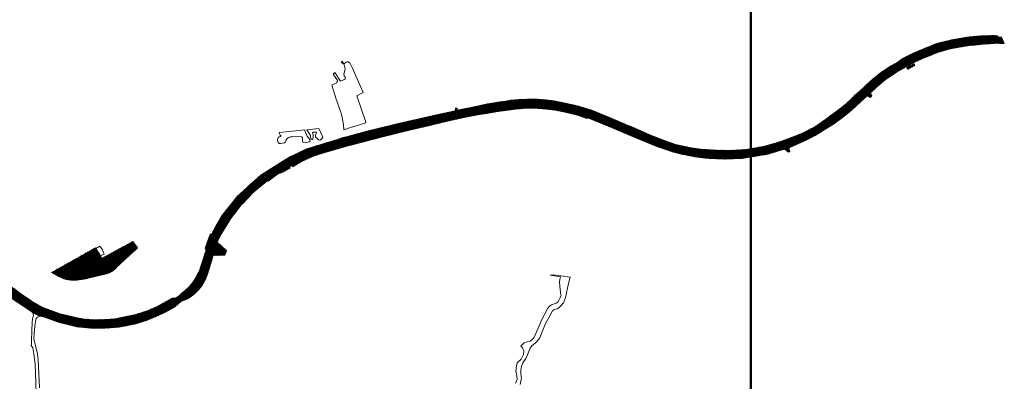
# Model space of a CAD drawing. Header units: metres. Extents: x 98339 to 107237, y 400267 to 408717.
# Tile 9 of 9: x 101973 to 107237, y 403869 to 405801. Entities that reach past the tile are written whole.
import ezdxf

# ---------------------------------------------------------------- set-up
doc = ezdxf.new("R2010")
doc.units = ezdxf.units.M
doc.layers.add('BEL_NAB_10_NNBO_V', color=7, linetype='Continuous', lineweight=0)
doc.layers.add('N-WE-IE-TERREINAFSCHEIDING_KUNSTMATIG_RASTERHEKWERK-GD', color=20, linetype='IE-TERREINAFSCHEIDING-KUNSTMATIG-OPEN', lineweight=50)
doc.layers.add('gras', color=61, linetype='Continuous', lineweight=18, transparency=0.7)
doc.layers.add('water', color=150, linetype='Continuous', lineweight=18, transparency=0.7)
doc.linetypes.add('IE-TERREINAFSCHEIDING-KUNSTMATIG-OPEN', pattern='A,7,-1.5,[67,NLCS.shx,S=0.75,R=0,X=0,Y=0],-1.5', length=10)

msp = doc.modelspace()

# ---------------------------------------------------------------- hatches: boundary and pattern name
at = {"layer": 'gras'}
h = msp.add_hatch(dxfattribs=at)
h.set_pattern_fill('ANSI31', color=256)
h.paths.add_polyline_path([(102603.3, 404581.1), (102491.4, 404478), (102491.3, 404477.9), (102487.1, 404473.6), (102468.8, 404456.8), (102453.5, 404448.4), (102427.1, 404440.7), (102317.1, 404415.1), (102278.9, 404409.9), (102261.3, 404409.9), (102246.1, 404409.9), (102222.4, 404412.2), (102208.7, 404416.6), (102178.5, 404430.8), (102147.6, 404447.6), (102143.5, 404450.1), (102150.9, 404454.3), (102362.4, 404573.6), (102377.9, 404582.4), (102380.2, 404578.6), (102380.2, 404578.6), (102380.7, 404577.8), (102404.6, 404538.6), (102404.6, 404538.6), (102407.7, 404533.6), (102412.4, 404525.9), (102440.6, 404541.3), (102452.9, 404548), (102504, 404575.8), (102578, 404616)])
at = {"layer": 'water'}
h = msp.add_hatch(dxfattribs=at)
h.set_pattern_fill('ANSI31', color=256)
h.paths.add_polyline_path([(107208.3, 405708.3), (107213.1, 405708), (107223.1, 405708), (107237.5, 405674.6), (107225.1, 405674.5), (107211.5, 405674.8), (107198.1, 405675.2), (107180.8, 405674.5), (107160.4, 405672.8), (107121.7, 405669.7), (107065.4, 405664.2), (107062.6, 405665.7), (106995.3, 405653.6), (106946.4, 405645), (106880.3, 405626.2), (106828.1, 405604.7), (106800.1, 405593.5), (106761.6, 405575.3), (106736.1, 405561.4), (106738.5, 405557.1), (106753.7, 405565), (106759.6, 405556.1), (106721.5, 405536), (106716.7, 405544.3), (106734.5, 405554.9), (106732, 405559.2), (106660.3, 405520.2), (106599.7, 405479.5), (106555.2, 405442.8), (106521.6, 405411.1), (106529.4, 405393.8), (106519.5, 405385), (106502.8, 405393.5), (106492, 405383.7), (106420.3, 405318.2), (106378.6, 405284.1), (106324.1, 405243), (106280.3, 405216.2), (106249.5, 405196.9), (106225.8, 405182), (106202.5, 405170.1), (106185.1, 405161.3), (106106.8, 405125.7), (106086.9, 405116.8), (106085.1, 405113.8), (106091.3, 405096.8), (106088, 405094.8), (106082.9, 405092.5), (106067.3, 405105.9), (106060.6, 405108.5), (105966.7, 405081.1), (105917.4, 405073), (105900, 405070.1), (105833.6, 405060.2), (105743.6, 405056.4), (105658.6, 405059.7), (105637.3, 405062), (105584.8, 405067.9), (105509, 405083.3), (105463.5, 405094.8), (105411.5, 405112.4), (105383.9, 405121.7), (105292, 405159.6), (105169.1, 405211.2), (105149, 405219.4), (105145.6, 405220.8), (105015, 405274.8), (105009.6, 405276), (105005.3, 405273.2), (104988.8, 405279.2), (104980.2, 405282.4), (104960.3, 405289.9), (104897.3, 405304.9), (104837.9, 405317.2), (104836.4, 405317.4), (104787.2, 405323.6), (104723.6, 405329.1), (104685.6, 405328.7), (104644.1, 405325.2), (104634.1, 405324.3), (104518.8, 405309.5), (104470.3, 405300.6), (104421.9, 405293), (104366.9, 405282.7), (104305.3, 405268.9), (104246.6, 405256.2), (104184.8, 405240.3), (104157.1, 405233.9), (104047.9, 405208.4), (103914.1, 405176.1), (103729.7, 405127.4), (103605.4, 405091.9), (103597.2, 405089.5), (103588.4, 405086.7), (103542.5, 405071.7), (103496.5, 405050.8), (103473.8, 405040.4), (103432.2, 405015.4), (103428.7, 405021.8), (103415, 405014.1), (103418.5, 405008), (103379, 404985.6), (103360.7, 404979.8), (103346.9, 404972.4), (103344.3, 404970.9), (103301.5, 404938.7), (103300.3, 404937.8), (103297.9, 404941.7), (103282.8, 404928.5), (103225.4, 404880.9), (103219.9, 404875.2), (103163.4, 404818), (103159.6, 404813), (103100.6, 404736.2), (103054.8, 404663.2), (103049.5, 404654.7), (103035.1, 404628.5), (103030, 404616.1), (103030.8, 404609.7), (103073.6, 404570.7), (103078.8, 404566), (103069.8, 404543.2), (103012.5, 404540.4), (103007.8, 404543.3), (102994.1, 404498.7), (102974.5, 404436.3), (102965.4, 404410.9), (102950.1, 404383.8), (102928.6, 404356.7), (102906.8, 404336.8), (102890.5, 404321.9), (102870.5, 404310), (102844.5, 404299.6), (102843.3, 404299), (102841.6, 404298.2), (102839.5, 404297.2), (102836, 404295.5), (102835, 404294.7), (102833.9, 404293.8), (102833.2, 404293.3), (102821.3, 404284.1), (102800.7, 404265.6), (102753.4, 404238.9), (102701.2, 404214.4), (102650.9, 404194.3), (102638.8, 404190.5), (102594.3, 404176.4), (102546.5, 404166), (102540.8, 404165), (102503.5, 404158.4), (102430.1, 404151.9), (102356.4, 404151.9), (102282.5, 404158.9), (102178.5, 404184.5), (102105.7, 404211.2), (102091.6, 404215.5), (102081.4, 404216.3), (102043.8, 404234.3), (102031.3, 404244.5), (101909.6, 404326.3), (101868.3, 404359.3), (101866.1, 404361.6), (101794.6, 404438.3), (101738.4, 404488.9), (101666, 404543.8), (101605.6, 404581.4), (101537.5, 404610.7), (101455.8, 404637.2), (101446.3, 404639.1), (101436.3, 404641.2), (101374.9, 404653.9), (101317.1, 404660.4), (101263.7, 404663.2), (101214, 404662.7), (101164.7, 404656.7), (101106.1, 404645.2), (101048.5, 404628.9), (101008.5, 404614.5), (100971.8, 404599.7), (100926.8, 404576.4), (100882.2, 404550.4), (100830.2, 404515.5), (100806.5, 404496), (100760.2, 404456.9), (100732.8, 404429.5), (100694.7, 404394.1), (100644.6, 404351.9), (100609.7, 404325.4), (100596.7, 404316.5), (100576.3, 404305.6), (100564.7, 404301), (100528.9, 404282.9), (100473.6, 404257.3), (100417.2, 404236.4), (100358.2, 404218.3), (100284.3, 404204.8), (100240.7, 404198.7), (100189.6, 404189), (100153.1, 404184.8), (100143.4, 404185.8), (100115, 404188.7), (100098.3, 404190.4), (100059.3, 404199.4), (100035.1, 404205.7), (100030.9, 404209), (100022.6, 404225.7), (100020.3, 404228), (100035.6, 404252), (100040.5, 404251.6), (100048.1, 404251), (100056.9, 404254.3), (100168.4, 404248.7), (100222.3, 404248.7), (100274.8, 404252), (100318.9, 404258.5), (100366.3, 404270.5), (100398.5, 404280.9), (100428.3, 404290.5), (100472.5, 404307.2), (100505.8, 404322.7), (100516.6, 404327.7), (100555.2, 404350.5), (100597, 404376.5), (100634.4, 404404.4), (100665, 404430.9), (100702.6, 404467.1), (100732.1, 404494.6), (100747.5, 404508.6), (100782.8, 404539.7), (100819, 404568.1), (100860.8, 404595.5), (100892.8, 404613.5), (100897, 404615.9), (100941.2, 404637.8), (101032.7, 404674), (101100.5, 404693.1), (101142.9, 404701.3), (101182.8, 404706), (101230.2, 404708.7), (101268.8, 404710.6), (101310.6, 404710.1), (101353.3, 404706.9), (101396.5, 404700.4), (101435.1, 404692.5), (101471.8, 404682.7), (101486.7, 404678), (101520.8, 404667.4), (101564.9, 404650.2), (101605.8, 404631.1), (101649.5, 404608.4), (101706.1, 404573.1), (101742.8, 404548), (101790.4, 404523.3), (101810.9, 404511.1), (101829.5, 404500.1), (101851.8, 404490.3), (101857.3, 404483.3), (101860.6, 404479.2), (101865.2, 404468.5), (101865.2, 404458.3), (101860.6, 404451.8), (101862.4, 404446.2), (101869.4, 404441.5), (101901, 404402.7), (101940, 404366.5), (101978.3, 404336.5), (102035, 404298.9), (102093.6, 404265.4), (102135.6, 404248.5), (102188.6, 404229.5), (102228.3, 404219.9), (102271.3, 404209.8), (102318.1, 404201.6), (102370.3, 404197.8), (102429.8, 404198.4), (102482.6, 404202.2), (102542.9, 404214.7), (102594, 404225), (102638.8, 404240.1), (102655.5, 404245.7), (102704.4, 404266.4), (102788.8, 404312.6), (102794.4, 404312.3), (102801.8, 404313), (102807.7, 404314.4), (102814.5, 404318.7), (102815.7, 404319.4), (102816.6, 404319.9), (102820.8, 404322.4), (102823.1, 404323.7), (102824.5, 404324.7), (102825.8, 404325.6), (102831.9, 404331.1), (102839.8, 404339.9), (102853.7, 404350.4), (102854.6, 404351.2), (102878.3, 404374.1), (102896.9, 404394.1), (102911.3, 404417.1), (102931.5, 404454), (102933.8, 404460.7), (102949.4, 404504.6), (102969.9, 404571.8), (102965.2, 404580.4), (102991.5, 404654.9), (102999.8, 404655.2), (103005.9, 404667.3), (103024.3, 404701.1), (103051.5, 404750.8), (103058.4, 404759.3), (103074.4, 404779.2), (103137.6, 404857.6), (103150.6, 404869.6), (103211.6, 404925.7), (103264.2, 404971.3), (103267.9, 404973.7), (103383.8, 405046.8), (103421.8, 405069.7), (103466.5, 405091.9), (103502.6, 405108.6), (103606.3, 405140.9), (103666.8, 405159.7), (103697.3, 405169.2), (103760.8, 405186.2), (103764.8, 405187.3), (103836.7, 405206.4), (103881.7, 405218.3), (103997.8, 405246.5), (104187.3, 405289.3), (104302, 405314.6), (104303.6, 405328.1), (104307.5, 405328.3), (104311.5, 405328.5), (104311.5, 405317), (104378.1, 405330.5), (104475.3, 405351.1), (104556.1, 405364.8), (104564.3, 405364.4), (104597.2, 405370.3), (104643.2, 405373.9), (104689.1, 405376.3), (104741, 405376.3), (104785.2, 405373.1), (104830, 405366.8), (104871.9, 405359.6), (104955.9, 405340.6), (105000, 405327.5), (105031.3, 405318.2), (105117.8, 405282.6), (105226.4, 405236.4), (105258.8, 405223.3), (105341.7, 405185.9), (105406.2, 405160.1), (105479.1, 405134.3), (105562, 405117.3), (105615.2, 405109.1), (105698.9, 405104.1), (105771.9, 405102.5), (105858.1, 405108), (105949.2, 405123.4), (106000.2, 405137.6), (106046.3, 405151.3), (106093.9, 405169.3), (106122, 405179.9), (106161.5, 405196.7), (106227.2, 405230.5), (106280.8, 405267.6), (106358.6, 405325.6), (106393.2, 405353.3), (106418.3, 405375.7), (106428.6, 405386.1), (106437.3, 405395.6), (106463.2, 405418.1), (106523.3, 405474.8), (106575.2, 405517.1), (106612.4, 405542.2), (106633.1, 405555.2), (106663.4, 405571.6), (106697.1, 405595.8), (106750.7, 405621.8), (106801.7, 405643.4), (106876.9, 405674.5), (106956.9, 405693.3), (107028.3, 405706.2), (107049.1, 405708.8), (107112.9, 405714.8), (107171, 405716.7), (107185.3, 405716.7), (107199, 405714.6), (107202.7, 405709)])

# ---------------------------------------------------------------- linework, layer by layer
at = {"layer": 'BEL_NAB_10_NNBO_V'}
for points in [[(101940, 404366.5), (101978.3, 404336.5), (102035, 404298.9), (102093.6, 404265.4), (102135.6, 404248.5), (102188.6, 404229.5), (102228.3, 404219.9), (102271.3, 404209.8), (102318.1, 404201.6), (102370.3, 404197.8), (102429.8, 404198.4), (102482.6, 404202.2), (102542.9, 404214.7), (102594, 404225), (102638.8, 404240.1), (102655.5, 404245.7), (102704.4, 404266.4), (102788.8, 404312.6), (102794.4, 404312.3), (102801.8, 404313), (102807.7, 404314.4), (102814.5, 404318.7), (102815.7, 404319.4), (102816.6, 404319.9), (102820.8, 404322.4), (102823.1, 404323.7), (102824.5, 404324.7), (102825.8, 404325.6), (102831.9, 404331.1), (102839.8, 404339.9), (102853.7, 404350.4), (102854.6, 404351.2), (102878.3, 404374.1), (102896.9, 404394.1), (102911.3, 404417.1), (102931.5, 404454), (102933.8, 404460.7), (102949.4, 404504.6), (102969.9, 404571.8), (102965.2, 404580.4), (102991.5, 404654.9), (102999.8, 404655.2), (103005.9, 404667.3), (103024.3, 404701.1), (103051.5, 404750.8), (103058.4, 404759.3), (103074.4, 404779.2), (103137.6, 404857.6), (103150.6, 404869.6), (103211.6, 404925.7), (103264.2, 404971.3), (103267.9, 404973.7), (103383.8, 405046.8), (103421.8, 405069.7), (103466.5, 405091.9), (103502.6, 405108.6), (103606.3, 405140.9), (103666.8, 405159.7), (103697.3, 405169.2), (103760.8, 405186.2), (103764.8, 405187.3), (103836.7, 405206.4), (103881.7, 405218.3), (103997.8, 405246.5), (104187.3, 405289.3), (104302, 405314.6), (104303.6, 405328.1), (104307.5, 405328.3), (104311.5, 405328.5), (104311.5, 405317), (104378.1, 405330.5), (104475.3, 405351.1), (104556.1, 405364.8), (104564.3, 405364.4), (104597.2, 405370.3), (104643.2, 405373.9), (104689.1, 405376.3), (104741, 405376.3), (104785.2, 405373.1), (104830, 405366.8), (104871.9, 405359.6), (104955.9, 405340.6), (105000, 405327.5), (105031.3, 405318.2), (105117.8, 405282.6), (105226.4, 405236.4), (105258.8, 405223.3), (105341.7, 405185.9), (105406.2, 405160.1), (105479.1, 405134.3), (105562, 405117.3), (105615.2, 405109.1), (105698.9, 405104.1), (105771.9, 405102.5), (105858.1, 405108), (105949.2, 405123.4), (106000.2, 405137.6), (106046.3, 405151.3), (106093.9, 405169.3), (106122, 405179.9), (106161.5, 405196.7), (106227.2, 405230.5), (106280.8, 405267.6), (106358.6, 405325.6), (106393.2, 405353.3), (106418.3, 405375.7), (106428.6, 405386.1), (106437.3, 405395.6), (106463.2, 405418.1), (106523.3, 405474.8), (106575.2, 405517.1), (106612.4, 405542.2), (106633.1, 405555.2), (106663.4, 405571.6), (106697.1, 405595.8), (106750.7, 405621.8), (106801.7, 405643.4), (106876.9, 405674.5), (106956.9, 405693.3), (107028.3, 405706.2), (107049.1, 405708.8), (107112.9, 405714.8), (107171, 405716.7), (107185.3, 405716.7), (107199, 405714.6), (107202.7, 405709), (107208.3, 405708.3), (107208.3, 405708.3), (107213.1, 405708), (107223.1, 405708), (107237.5, 405674.6), (107225.1, 405674.5), (107211.5, 405674.8), (107198.1, 405675.2), (107180.8, 405674.5), (107160.4, 405672.8), (107121.7, 405669.7), (107065.4, 405664.2), (107062.6, 405665.7), (106995.3, 405653.6), (106946.4, 405645), (106880.3, 405626.2), (106828.1, 405604.7), (106800.1, 405593.5), (106761.6, 405575.3), (106736.1, 405561.4), (106738.5, 405557.1), (106753.7, 405565), (106759.6, 405556.1), (106721.5, 405536), (106716.7, 405544.3), (106734.5, 405554.9), (106732, 405559.2), (106660.3, 405520.2), (106599.7, 405479.5), (106555.2, 405442.8), (106521.6, 405411.1), (106529.4, 405393.8), (106519.5, 405385), (106502.8, 405393.5), (106492, 405383.7), (106420.3, 405318.2), (106378.6, 405284.1), (106324.1, 405243), (106280.3, 405216.2), (106249.5, 405196.9), (106225.8, 405182), (106202.5, 405170.1), (106185.1, 405161.3), (106106.8, 405125.7), (106086.9, 405116.8), (106085.1, 405113.8), (106091.3, 405096.8), (106088, 405094.8), (106082.9, 405092.5), (106067.3, 405105.9), (106060.6, 405108.5), (105966.7, 405081.1), (105917.4, 405073), (105900, 405070.1), (105833.6, 405060.2), (105743.6, 405056.4), (105658.6, 405059.7), (105637.3, 405062), (105584.8, 405067.9), (105509, 405083.3), (105463.5, 405094.8), (105411.5, 405112.4), (105383.9, 405121.7), (105292, 405159.6), (105169.1, 405211.2), (105149, 405219.4), (105145.6, 405220.8), (105015, 405274.8), (105009.6, 405276), (105005.3, 405273.2), (104988.8, 405279.2), (104980.2, 405282.4), (104960.3, 405289.9), (104897.3, 405304.9), (104837.9, 405317.2), (104836.4, 405317.4), (104787.2, 405323.6), (104723.6, 405329.1), (104685.6, 405328.7), (104644.1, 405325.2), (104634.1, 405324.3), (104518.8, 405309.5), (104470.3, 405300.6), (104421.9, 405293), (104366.9, 405282.7), (104305.3, 405268.9), (104246.6, 405256.2), (104184.8, 405240.3), (104157.1, 405233.9), (104047.9, 405208.4), (103914.1, 405176.1), (103729.7, 405127.4), (103605.4, 405091.9), (103597.2, 405089.5), (103588.4, 405086.7), (103542.5, 405071.7), (103496.5, 405050.8), (103473.8, 405040.4), (103432.2, 405015.4), (103428.7, 405021.8), (103415, 405014.1), (103418.5, 405008), (103379, 404985.6), (103360.7, 404979.8), (103346.9, 404972.4), (103344.3, 404970.9), (103301.5, 404938.7), (103300.3, 404937.8), (103297.9, 404941.7), (103282.8, 404928.5), (103225.4, 404880.9), (103219.9, 404875.2), (103163.4, 404818), (103159.6, 404813), (103100.6, 404736.2), (103054.8, 404663.2), (103049.5, 404654.7), (103035.1, 404628.5), (103030, 404616.1), (103030.8, 404609.7), (103073.6, 404570.7), (103078.8, 404566), (103069.8, 404543.2), (103012.5, 404540.4), (103007.8, 404543.3), (102994.1, 404498.7), (102974.5, 404436.3), (102965.4, 404410.9), (102950.1, 404383.8), (102928.6, 404356.7), (102906.8, 404336.8), (102890.5, 404321.9), (102870.5, 404310), (102844.5, 404299.6), (102843.3, 404299), (102841.6, 404298.2), (102839.5, 404297.2), (102836, 404295.5), (102835, 404294.7), (102833.9, 404293.8), (102833.2, 404293.3), (102821.3, 404284.1), (102800.7, 404265.6), (102753.4, 404238.9), (102701.2, 404214.4), (102650.9, 404194.3), (102638.8, 404190.5), (102594.3, 404176.4), (102546.5, 404166), (102540.8, 404165), (102503.5, 404158.4), (102430.1, 404151.9), (102356.4, 404151.9), (102282.5, 404158.9), (102178.5, 404184.5), (102105.7, 404211.2), (102091.6, 404215.5), (102081.4, 404216.3), (102043.8, 404234.3), (102031.3, 404244.5), (101909.6, 404326.3)], [(104623.1, 403859.1), (104632.4, 403878.7), (104631.8, 403898.3), (104625.3, 403923.8), (104628, 403929.3), (104628.2, 403941.4), (104633.3, 403967.5), (104654.3, 403987.1), (104667.4, 404011.8), (104668.1, 404030.7), (104661.6, 404048.1), (104652.1, 404055.9), (104669.6, 404075), (104685.5, 404080.1), (104702.2, 404083.7), (104713.1, 404091.7), (104718.3, 404098), (104723.3, 404104), (104726.6, 404111.6), (104755.1, 404177.3), (104759.6, 404187.5), (104796.6, 404259.4), (104805.3, 404271), (104816.2, 404277.5), (104841.6, 404285.5), (104851.7, 404294.2), (104856, 404302.3), (104861.7, 404313.3), (104867.7, 404324.7), (104864.5, 404339.2), (104864, 404345), (104861.2, 404377), (104859.8, 404399.5), (104860.9, 404413.3), (104864.5, 404427.1), (104809, 404435.8), (104827.8, 404438.1), (104866.8, 404432.7), (104882.1, 404430.4), (104888.1, 404429.5), (104916, 404424.9), (104916, 404424.9), (104907.9, 404391.3), (104891, 404316.2), (104880.1, 404288.5), (104868.9, 404273.3), (104856.4, 404260.5), (104846.6, 404255.7), (104830.7, 404252.8), (104822, 404245.6), (104809.9, 404222.9), (104784.7, 404176.8), (104770.4, 404141.8), (104751.6, 404098.2), (104730.5, 404073.5), (104709.5, 404056.1), (104701.5, 404045.9), (104688.4, 404010.4), (104679, 403990), (104663, 403967.5), (104655.5, 403948.9), (104652.2, 403926), (104653.3, 403907.5), (104655.5, 403885.8), (104653.3, 403869.4), (104648.9, 403850.9)], [(102063.7, 403756), (102057.6, 403910.9), (102056.5, 403960.4), (102048.9, 404014.8), (102043.5, 404048), (102033.7, 404060.5), (102034, 404061.1), (102037, 404066.5), (102035.9, 404084.7), (102038.3, 404139.5), (102039.2, 404180.4), (102042, 404202.7), (102046.6, 404220.8), (102043.8, 404234.3), (102081.4, 404216.3), (102068.5, 404211.7), (102066.6, 404209.8), (102061.3, 404204.2), (102059, 404196.4), (102057.2, 404187.8), (102053.8, 404162.9), (102049.8, 404126), (102048.7, 404096.8), (102050.5, 404087), (102051.9, 404079.5), (102059.3, 404052.3), (102068.1, 404015.1), (102072, 403984.1), (102078.6, 403833.1)]]:
    msp.add_lwpolyline(points, dxfattribs=at)
for points in [[(103703.6, 405569.8), (103707.7, 405565.2), (103709.8, 405566.9), (103718.7, 405575.1), (103722.2, 405576.5), (103729.4, 405576.1), (103736, 405571.1), (103737.9, 405570.9), (103738.9, 405571.6), (103750.6, 405545.2), (103795, 405445.1), (103809.9, 405412.9), (103775.4, 405394.9), (103821.3, 405259.2), (103824, 405250.9), (103756.6, 405229.2), (103752.2, 405227.8), (103706.4, 405213.1), (103703.6, 405239.6), (103697, 405279.4), (103691.5, 405301.8), (103676.3, 405345.4), (103673.5, 405353.7), (103665.3, 405377.1), (103641.7, 405452.1), (103668.5, 405463.5), (103670.3, 405472.2), (103673.4, 405473.8), (103649.3, 405510.7), (103658.3, 405519.8), (103688.5, 405471.9), (103705.2, 405479.1), (103714.1, 405485.1), (103714.6, 405490), (103713.6, 405494), (103708.3, 405501.2), (103705.9, 405508.4), (103712.7, 405539), (103712.2, 405545.5), (103709.5, 405556.1), (103705.2, 405563.1), (103704.2, 405564.8), (103696.7, 405571.2), (103691.6, 405571.4), (103695.6, 405575.7), (103698.8, 405579.3), (103699.8, 405575), (103703.6, 405569.8)], [(103509.7, 405179.1), (103524.4, 405160.5), (103525.2, 405153.4), (103520.8, 405149), (103514.1, 405146.2), (103503.4, 405143.8), (103491.9, 405144.6), (103484.8, 405148.2), (103484.3, 405171.5), (103479.7, 405176.1), (103466.3, 405177.2), (103432.1, 405174.4), (103420.6, 405174.4), (103409.5, 405171.6), (103401.6, 405165.2), (103398, 405158.5), (103392.8, 405147.4), (103388.1, 405143.4), (103366.7, 405140.3), (103360.4, 405139.9), (103354.8, 405145), (103350.8, 405154.1), (103350.8, 405162.1), (103354.8, 405170.4), (103361.1, 405175.5), (103369.9, 405177.1), (103369.9, 405180.3), (103365.1, 405184.3), (103361.5, 405191.4), (103360.4, 405198.8), (103379.8, 405200.7), (103498.2, 405212.3), (103498.2, 405208.4), (103501.4, 405197.7), (103509.7, 405179.1)], [(103573.2, 405219.7), (103593.5, 405173.1), (103587.3, 405162.9), (103577.8, 405157.3), (103569.9, 405159.3), (103562.8, 405166.8), (103554.9, 405174.8), (103554.5, 405184.3), (103558.4, 405193), (103559.6, 405200.5), (103543, 405200.1), (103539, 405195.8), (103541.8, 405186.6), (103542.2, 405178.7), (103542.2, 405170.8), (103540.6, 405164.1), (103537.4, 405161.7), (103532.7, 405162.1), (103530.3, 405165.6), (103527.1, 405174), (103527.1, 405182.7), (103522.4, 405190.6), (103507.9, 405213.3), (103573.2, 405219.7)], [(102603.3, 404581.1), (102491.4, 404478), (102491.3, 404477.9), (102487.1, 404473.6), (102468.8, 404456.8), (102453.5, 404448.4), (102427.1, 404440.7), (102317.1, 404415.1), (102278.9, 404409.9), (102261.3, 404409.9), (102246.1, 404409.9), (102222.4, 404412.2), (102208.7, 404416.6), (102178.5, 404430.8), (102147.6, 404447.6), (102143.5, 404450.1), (102150.9, 404454.3), (102362.4, 404573.6), (102377.9, 404582.4), (102380.2, 404578.6), (102380.2, 404578.6), (102380.7, 404577.8), (102404.6, 404538.6), (102404.6, 404538.6), (102407.7, 404533.6), (102412.4, 404525.9), (102440.6, 404541.3), (102452.9, 404548), (102504, 404575.8), (102578, 404616), (102603.3, 404581.1)], [(102424.5, 404548.5), (102404.6, 404538.6), (102404.6, 404538.6), (102380.7, 404577.8), (102380.2, 404578.6), (102402.3, 404591.3), (102415.1, 404571.2), (102415.7, 404570.3), (102424.5, 404548.5)]]:
    msp.add_lwpolyline(points, close=True, dxfattribs=at)
at = {"layer": 'N-WE-IE-TERREINAFSCHEIDING_KUNSTMATIG_RASTERHEKWERK-GD'}
msp.add_lwpolyline([(98338.8, 408716.6), (105883, 408716.6), (105883, 400267), (98338.8, 400267)], close=True, dxfattribs=at)

doc.saveas('drawing.dxf')
